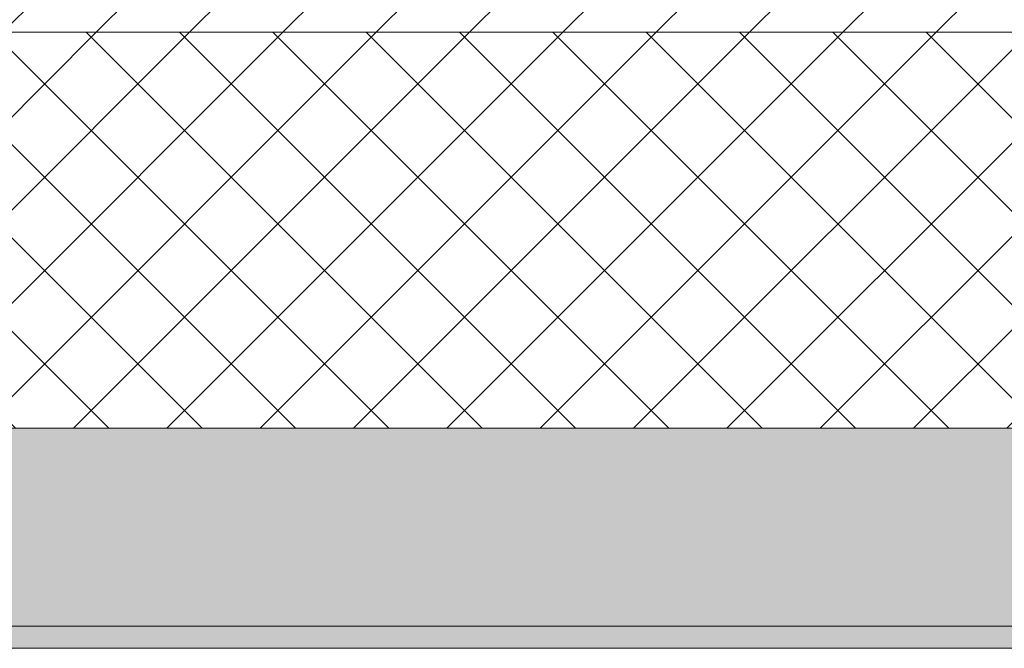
# Model space of a CAD drawing. Header units: millimetres. Extents: x -40968 to 11883, y -18816 to 4378.
# Tile 83 of 256: x -15667 to -15219, y -1699 to -1413. Entities that reach past the tile are written whole.
import ezdxf

# ---------------------------------------------------------------- set-up
doc = ezdxf.new("R2010")
doc.units = ezdxf.units.MM
doc.header["$MEASUREMENT"] = 0
doc.layers.add('12_FAÇ_Façana', color=7, linetype='Continuous')
doc.layers.add('12_FAÇ_Façana_Pluma_Nº__102', color=7, linetype='Continuous', lineweight=5, true_color=0xcccccc)
doc.layers.add('12_FAÇ_Façana_Pluma_Nº__174', color=7, linetype='Continuous', lineweight=13, true_color=0xe4ad2c)
doc.layers.add('12_FAÇ_Façana_Pluma_Nº__2', color=8, linetype='Continuous', lineweight=5)
doc.layers.add('12_FAÇ_Façana_Pluma_Nº__7', color=7, linetype='Continuous', lineweight=5)

# ---------------------------------------------------------------- blocks, each defined once
blk = doc.blocks.new('Muro_12_1', base_point=(-16936.43, -1193.98))
at = {"layer": '12_FAÇ_Façana_Pluma_Nº__102', "linetype": 'Continuous', "lineweight": 0, "true_color": 0xe5e5e5}
for points in [[(-16936.43, -1688.98), (-14135.93, -1688.98), (-14135.93, -1598.98), (-16936.43, -1598.98)], [(-16936.43, -1698.98), (-14135.93, -1698.98), (-14135.93, -1688.98), (-16936.43, -1688.98)]]:
    blk.add_hatch(color=254, dxfattribs=at).paths.add_polyline_path(points)
at = {"layer": '12_FAÇ_Façana_Pluma_Nº__174', "linetype": 'Continuous', "lineweight": 13, "true_color": 0xe4ad2c}
h = blk.add_hatch(dxfattribs=at)
h.set_pattern_fill('SATE_Aislamiento_0001', color=42, style=0, pattern_type=2)
h.set_pattern_definition([(45, (0, 0), (-21.213203, 21.213203), []), (135, (0, 0), (21.213203, 21.213203), [])])
h.paths.add_polyline_path([(-16936.43, -1598.98), (-14135.93, -1598.98), (-14135.93, -1418.98), (-16936.43, -1418.98)])
at = {"layer": '12_FAÇ_Façana_Pluma_Nº__2', "linetype": 'Continuous', "lineweight": 5}
h = blk.add_hatch(dxfattribs=at)
h.set_pattern_fill('Ceramic_0001', color=8, style=0, pattern_type=2)
h.set_pattern_definition([(45, (0, 0), (-21.213203, 21.213203), [])])
h.paths.add_polyline_path([(-16936.43, -1418.98), (-14135.93, -1418.98), (-14135.93, -1203.98), (-16936.43, -1203.98)])
at = {"layer": '12_FAÇ_Façana_Pluma_Nº__7', "color": 7, "linetype": 'Continuous', "lineweight": 5}
for p, q in [((-16936.43, -1418.98), (-14135.93, -1418.98)), ((-16936.43, -1598.98), (-14135.93, -1598.98)), ((-16936.43, -1688.98), (-14135.93, -1688.98))]:
    blk.add_line(p, q, dxfattribs=at)
at = {"layer": '12_FAÇ_Façana_Pluma_Nº__7', "color": 7, "linetype": 'Continuous', "lineweight": 5, "flags": 128}
blk.add_lwpolyline([(-16936.43, -1698.98), (-14135.93, -1698.98)], dxfattribs=at)

msp = doc.modelspace()

# ---------------------------------------------------------------- block references
at = {"layer": '12_FAÇ_Façana', "color": 7, "lineweight": 20}
msp.add_blockref('Muro_12_1', (-16936.43, -1193.98), dxfattribs=at)

doc.saveas('drawing.dxf')
